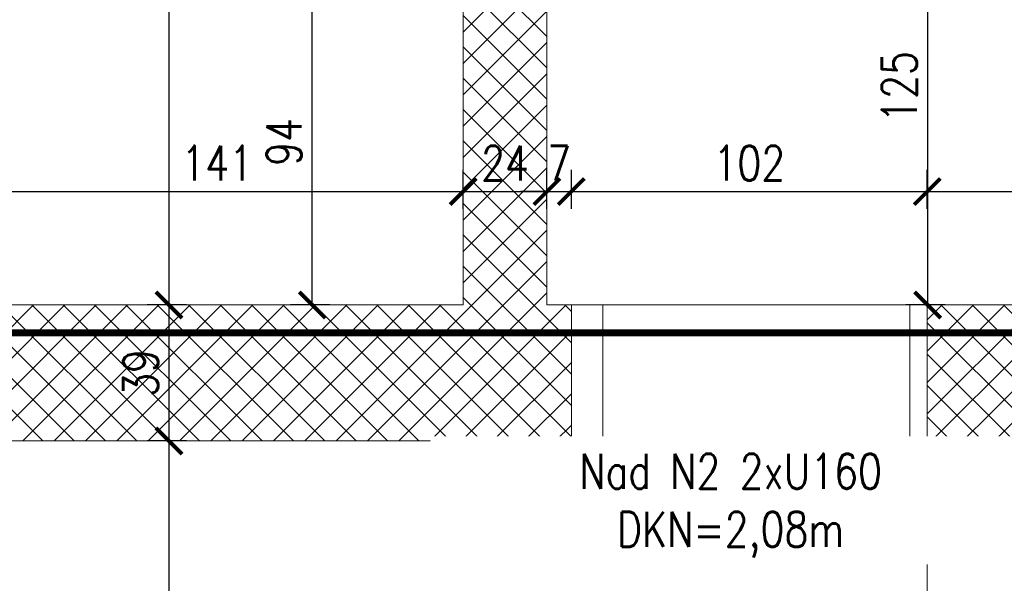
# Model space of a CAD drawing. Header units: millimetres. Extents: x 11984 to 50512, y -26688 to 13952.
# Tile 13 of 85: x 17831 to 18114, y 10754 to 10915. Entities that reach past the tile are written whole.
import ezdxf

# ---------------------------------------------------------------- set-up
doc = ezdxf.new("R2010")
doc.units = ezdxf.units.MM
doc.header["$MEASUREMENT"] = 0
doc.linetypes.add('HIDDEN', pattern=[9.525, 6.35, -3.175])
doc.layers.add('e-cad_opisy', color=7, linetype='Continuous')
for name, color, linetype, lineweight in [('e-cad_wymiary', 5, 'Continuous', 9), ('k-kreskowanie', 252, 'Continuous', 9), ('k-widok', 1, 'Continuous', 20), ('k-wyburzenia', 215, 'PNEUMATIC2', 9), ('k-ściany istniejące', 190, 'Continuous', 18)]:
    doc.layers.add(name, color=color, linetype=linetype, lineweight=lineweight)
doc.styles.add('e-cad_1', font='simplex.shx', dxfattribs={"width": 0.8})
doc.linetypes.add('PNEUMATIC2', pattern='A,0.5,-0.25,["//",Standard,S=0.2,R=0,X=-0.1,Y=-0.1],-0.25', length=1)
doc.dimstyles.new('e-cad_1_50_[cm]', dxfattribs={"dimscale": 5, "dimtxt": 2, "dimasz": 1.5, "dimexe": 1.25, "dimexo": 0.625, "dimtad": 1, "dimdec": 0, "dimrnd": 0.1, "dimdsep": 46, "dimtxsty": 'e-cad_1', "dimblk": 'ARCHTICK', "dimcen": 1.5, "dimclrd": 256, "dimclre": 256, "dimclrt": 7, "dimadec": 0, "dimazin": 0, "dimtfac": 1, "dimtdec": 0, "dimtix": 1, "dimtmove": 0, "dimatfit": 0, "dimfxl": 0, "dimarcsym": 0})

# ---------------------------------------------------------------- blocks, each defined once
blk = doc.blocks.new('_ArchTick')
at = {"color": 0, "linetype": 'ByBlock', "const_width": 0.15}
blk.add_lwpolyline([(-0.5, -0.5), (0.5, 0.5)], dxfattribs=at)
blk = doc.blocks.new('*D711')
at = {"layer": 'Defpoints', "color": 0, "ltscale": 2}
for p in [(17958.48, 10866.04), (17817.48, 10833.52), (17958.48, 10833.52)]:
    blk.add_point(p, dxfattribs=at)
at = {"layer": 'e-cad_wymiary', "lineweight": -2}
for p, q in [((17817.48, 10861.04), (17817.48, 10872.29)), ((17958.48, 10861.04), (17958.48, 10872.29)), ((17817.48, 10866.04), (17958.48, 10866.04))]:
    blk.add_line(p, q, dxfattribs=at)
at = {"layer": 'e-cad_wymiary', "lineweight": -2, "ltscale": 2, "xscale": 7.5, "yscale": 7.5, "zscale": 7.5, "rotation": 180}
blk.add_blockref('_ArchTick', (17817.48, 10866.04), dxfattribs=at)
at = {"layer": 'e-cad_wymiary', "lineweight": -2, "ltscale": 2, "xscale": 7.5, "yscale": 7.5, "zscale": 7.5}
blk.add_blockref('_ArchTick', (17958.48, 10866.04), dxfattribs=at)
at = {"layer": 'e-cad_wymiary', "color": 7, "ltscale": 2, "insert": (17887.98, 10874.16), "char_height": 10, "attachment_point": 5, "style": 'e-cad_1'}
blk.add_mtext('141', dxfattribs=at)
blk = doc.blocks.new('*D712')
at = {"layer": 'Defpoints', "color": 0, "ltscale": 2}
for p in [(17982.48, 10866.04), (17958.48, 10833.52), (17982.48, 10833.52)]:
    blk.add_point(p, dxfattribs=at)
at = {"layer": 'e-cad_wymiary', "lineweight": -2}
for p, q in [((17958.48, 10861.04), (17958.48, 10872.29)), ((17982.48, 10861.04), (17982.48, 10872.29)), ((17958.48, 10866.04), (17982.48, 10866.04))]:
    blk.add_line(p, q, dxfattribs=at)
at = {"layer": 'e-cad_wymiary', "lineweight": -2, "ltscale": 2, "xscale": 7.5, "yscale": 7.5, "zscale": 7.5, "rotation": 180}
blk.add_blockref('_ArchTick', (17958.48, 10866.04), dxfattribs=at)
at = {"layer": 'e-cad_wymiary', "lineweight": -2, "ltscale": 2, "xscale": 7.5, "yscale": 7.5, "zscale": 7.5}
blk.add_blockref('_ArchTick', (17982.48, 10866.04), dxfattribs=at)
at = {"layer": 'e-cad_wymiary', "color": 7, "ltscale": 2, "insert": (17970.48, 10874.16), "char_height": 10, "attachment_point": 5, "style": 'e-cad_1'}
blk.add_mtext('24', dxfattribs=at)
blk = doc.blocks.new('*D713')
at = {"layer": 'Defpoints', "color": 0, "ltscale": 2}
for p in [(17989.48, 10866.04), (17982.48, 10833.52), (17989.48, 10833.52)]:
    blk.add_point(p, dxfattribs=at)
at = {"layer": 'e-cad_wymiary', "lineweight": -2}
for p, q in [((17982.48, 10861.04), (17982.48, 10872.29)), ((17989.48, 10861.04), (17989.48, 10872.29)), ((17982.48, 10866.04), (17974.98, 10866.04)), ((17982.48, 10866.04), (17989.48, 10866.04)), ((17989.48, 10866.04), (17996.98, 10866.04))]:
    blk.add_line(p, q, dxfattribs=at)
at = {"layer": 'e-cad_wymiary', "lineweight": -2, "ltscale": 2, "xscale": 7.5, "yscale": 7.5, "zscale": 7.5}
blk.add_blockref('_ArchTick', (17982.48, 10866.04), dxfattribs=at)
at = {"layer": 'e-cad_wymiary', "lineweight": -2, "ltscale": 2, "xscale": 7.5, "yscale": 7.5, "zscale": 7.5, "rotation": 180}
blk.add_blockref('_ArchTick', (17989.48, 10866.04), dxfattribs=at)
at = {"layer": 'e-cad_wymiary', "color": 7, "ltscale": 2, "insert": (17985.98, 10874.16), "char_height": 10, "attachment_point": 5, "style": 'e-cad_1'}
blk.add_mtext('7', dxfattribs=at)
blk = doc.blocks.new('*D714')
at = {"layer": 'Defpoints', "color": 0, "ltscale": 2}
for p in [(18091.48, 10866.04), (17989.48, 10833.52), (18091.48, 10833.52)]:
    blk.add_point(p, dxfattribs=at)
at = {"layer": 'e-cad_wymiary', "lineweight": -2}
for p, q in [((17989.48, 10861.04), (17989.48, 10872.29)), ((18091.48, 10861.04), (18091.48, 10872.29)), ((17989.48, 10866.04), (18091.48, 10866.04))]:
    blk.add_line(p, q, dxfattribs=at)
at = {"layer": 'e-cad_wymiary', "lineweight": -2, "ltscale": 2, "xscale": 7.5, "yscale": 7.5, "zscale": 7.5, "rotation": 180}
blk.add_blockref('_ArchTick', (17989.48, 10866.04), dxfattribs=at)
at = {"layer": 'e-cad_wymiary', "lineweight": -2, "ltscale": 2, "xscale": 7.5, "yscale": 7.5, "zscale": 7.5}
blk.add_blockref('_ArchTick', (18091.48, 10866.04), dxfattribs=at)
at = {"layer": 'e-cad_wymiary', "color": 7, "ltscale": 2, "insert": (18040.48, 10874.16), "char_height": 10, "attachment_point": 5, "style": 'e-cad_1'}
blk.add_mtext('102', dxfattribs=at)
blk = doc.blocks.new('*D715')
at = {"layer": 'Defpoints', "color": 0, "ltscale": 2}
for p in [(18167.48, 10866.04), (18091.48, 10833.52), (18167.48, 10833.52)]:
    blk.add_point(p, dxfattribs=at)
at = {"layer": 'e-cad_wymiary', "lineweight": -2}
for p, q in [((18091.48, 10861.04), (18091.48, 10872.29)), ((18167.48, 10861.04), (18167.48, 10872.29)), ((18091.48, 10866.04), (18167.48, 10866.04))]:
    blk.add_line(p, q, dxfattribs=at)
at = {"layer": 'e-cad_wymiary', "lineweight": -2, "ltscale": 2, "xscale": 7.5, "yscale": 7.5, "zscale": 7.5, "rotation": 180}
blk.add_blockref('_ArchTick', (18091.48, 10866.04), dxfattribs=at)
at = {"layer": 'e-cad_wymiary', "lineweight": -2, "ltscale": 2, "xscale": 7.5, "yscale": 7.5, "zscale": 7.5}
blk.add_blockref('_ArchTick', (18167.48, 10866.04), dxfattribs=at)
at = {"layer": 'e-cad_wymiary', "color": 7, "ltscale": 2, "insert": (18129.48, 10874.16), "char_height": 10, "attachment_point": 5, "style": 'e-cad_1'}
blk.add_mtext('76', dxfattribs=at)
blk = doc.blocks.new('*D758')
at = {"layer": 'Defpoints', "color": 0, "ltscale": 2}
for p in [(17910.26, 11054.32), (17874.15, 10833.52), (17910.26, 10833.52)]:
    blk.add_point(p, dxfattribs=at)
at = {"layer": 'e-cad_wymiary', "lineweight": -2}
for p, q in [((17879.15, 11054.32), (17867.9, 11054.32)), ((17874.15, 11054.32), (17874.15, 10833.52)), ((17879.15, 10833.52), (17867.9, 10833.52))]:
    blk.add_line(p, q, dxfattribs=at)
at = {"layer": 'e-cad_wymiary', "lineweight": -2, "ltscale": 2, "xscale": 7.5, "yscale": 7.5, "zscale": 7.5}
for p, rotation in [((17874.15, 11054.32), 90), ((17874.15, 10833.52), 270)]:
    blk.add_blockref('_ArchTick', p, dxfattribs=dict(at, rotation=rotation))
at = {"layer": 'e-cad_wymiary', "color": 7, "ltscale": 2, "insert": (17866.03, 10943.92), "char_height": 10, "attachment_point": 5, "rotation": 90, "style": 'e-cad_1'}
blk.add_mtext('221', dxfattribs=at)
blk = doc.blocks.new('*D759')
at = {"layer": 'Defpoints', "color": 0, "ltscale": 2}
for p in [(17910.26, 10833.52), (17874.15, 10794.52), (17910.26, 10794.52)]:
    blk.add_point(p, dxfattribs=at)
at = {"layer": 'e-cad_wymiary', "lineweight": -2}
for p, q in [((17879.15, 10833.52), (17867.9, 10833.52)), ((17874.15, 10833.52), (17874.15, 10794.52)), ((17879.15, 10794.52), (17867.9, 10794.52))]:
    blk.add_line(p, q, dxfattribs=at)
at = {"layer": 'e-cad_wymiary', "lineweight": -2, "ltscale": 2, "xscale": 7.5, "yscale": 7.5, "zscale": 7.5}
for p, rotation in [((17874.15, 10833.52), 90), ((17874.15, 10794.52), 270)]:
    blk.add_blockref('_ArchTick', p, dxfattribs=dict(at, rotation=rotation))
at = {"layer": 'e-cad_wymiary', "color": 7, "ltscale": 2, "insert": (17866.03, 10814.02), "char_height": 10, "attachment_point": 5, "rotation": 90, "style": 'e-cad_1'}
blk.add_mtext('39', dxfattribs=at)
blk = doc.blocks.new('*D760')
at = {"layer": 'Defpoints', "color": 0, "ltscale": 2}
for p in [(17910.26, 10794.52), (17874.15, 10448.29), (17910.26, 10448.29)]:
    blk.add_point(p, dxfattribs=at)
at = {"layer": 'e-cad_wymiary', "lineweight": -2}
for p, q in [((17879.15, 10794.52), (17867.9, 10794.52)), ((17874.15, 10794.52), (17874.15, 10448.29)), ((17879.15, 10448.29), (17867.9, 10448.29))]:
    blk.add_line(p, q, dxfattribs=at)
at = {"layer": 'e-cad_wymiary', "lineweight": -2, "ltscale": 2, "xscale": 7.5, "yscale": 7.5, "zscale": 7.5}
for p, rotation in [((17874.15, 10794.52), 90), ((17874.15, 10448.29), 270)]:
    blk.add_blockref('_ArchTick', p, dxfattribs=dict(at, rotation=rotation))
at = {"layer": 'e-cad_wymiary', "color": 7, "ltscale": 2, "insert": (17866.03, 10621.41), "char_height": 10, "attachment_point": 5, "rotation": 90, "style": 'e-cad_1'}
blk.add_mtext('346', dxfattribs=at)
blk = doc.blocks.new('*D768')
at = {"layer": 'Defpoints', "color": 0, "ltscale": 2}
for p in [(17915.24, 10927.02), (17958.48, 10927.02), (17958.48, 10833.52)]:
    blk.add_point(p, dxfattribs=at)
at = {"layer": 'e-cad_wymiary', "lineweight": -2}
for p, q in [((17920.24, 10927.02), (17908.99, 10927.02)), ((17915.24, 10833.52), (17915.24, 10927.02)), ((17920.24, 10833.52), (17908.99, 10833.52))]:
    blk.add_line(p, q, dxfattribs=at)
at = {"layer": 'e-cad_wymiary', "lineweight": -2, "ltscale": 2, "xscale": 7.5, "yscale": 7.5, "zscale": 7.5}
for p, rotation in [((17915.24, 10927.02), 90), ((17915.24, 10833.52), 270)]:
    blk.add_blockref('_ArchTick', p, dxfattribs=dict(at, rotation=rotation))
at = {"layer": 'e-cad_wymiary', "color": 7, "ltscale": 2, "insert": (17907.11, 10880.27), "char_height": 10, "attachment_point": 5, "rotation": 90, "style": 'e-cad_1'}
blk.add_mtext('94', dxfattribs=at)
blk = doc.blocks.new('*D785')
at = {"layer": 'Defpoints', "color": 0, "ltscale": 2}
for p in [(18107.48, 10958.52), (18091.57, 10833.52), (18107.48, 10833.52)]:
    blk.add_point(p, dxfattribs=at)
at = {"layer": 'e-cad_wymiary', "lineweight": -2}
for p, q in [((18096.57, 10958.52), (18085.32, 10958.52)), ((18091.57, 10958.52), (18091.57, 10833.52)), ((18096.57, 10833.52), (18085.32, 10833.52))]:
    blk.add_line(p, q, dxfattribs=at)
at = {"layer": 'e-cad_wymiary', "lineweight": -2, "ltscale": 2, "xscale": 7.5, "yscale": 7.5, "zscale": 7.5}
for p, rotation in [((18091.57, 10958.52), 90), ((18091.57, 10833.52), 270)]:
    blk.add_blockref('_ArchTick', p, dxfattribs=dict(at, rotation=rotation))
at = {"layer": 'e-cad_wymiary', "color": 7, "ltscale": 2, "insert": (18083.44, 10896.02), "char_height": 10, "attachment_point": 5, "rotation": 90, "style": 'e-cad_1'}
blk.add_mtext('125', dxfattribs=at)

msp = doc.modelspace()

# ---------------------------------------------------------------- hatches: boundary and pattern name
at = {"layer": 'k-kreskowanie'}
h = msp.add_hatch(dxfattribs=at)
h.set_pattern_fill('ANSI37', color=256, scale=2, style=0)
h.set_pattern_definition([(45, (20560.6375, -11648.78), (-4.490128, 4.490128), []), (135, (20560.6375, -11648.78), (-4.490128, -4.490128), [])])
h.paths.add_polyline_path([(20114.55, 10359.34), (20114.55, 10402.52), (20124.71, 10402.52), (20124.71, 10552.38), (20150.11, 10552.38), (20150.11, 10402.52), (20562.44, 10402.52), (20562.44, 10522.75), (20605.62, 10522.75), (20605.62, 9739.58), (20562.44, 9739.58), (20497.32, 9739.58), (20497.32, 9782.76), (20562.44, 9782.76), (20562.44, 10359.34)])
h.paths.add_polyline_path([(20114.55, 10791.99), (20114.55, 10834.32), (20124.71, 10834.32), (20562.44, 10834.32), (20562.44, 11331.32), (20481.16, 11331.32), (20481.16, 11374.5), (20605.62, 11374.5), (20605.62, 10677.69), (20562.44, 10677.69), (20562.44, 10791.99), (20150.11, 10791.99), (20150.11, 10654.38), (20124.71, 10654.38), (20124.71, 10791.99)])
h.paths.add_polyline_path([(20200.91, 10806.38), (20221.23, 10806.38), (20221.23, 10819.93), (20200.91, 10819.93)], flags=16)
h.paths.add_polyline_path([(20161.97, 10806.38), (20180.59, 10806.38), (20180.59, 10819.93), (20161.97, 10819.93)], flags=16)
h.paths.add_polyline_path([(17610.48, 10686.04), (17610.48, 11090.05), (17655.48, 11090.05), (17655.48, 10833.52), (17958.48, 10833.52), (17958.48, 10927.02), (17982.48, 10927.02), (17982.48, 10833.52), (17989.48, 10833.52), (17989.48, 10794.52), (17655.48, 10794.52), (17655.48, 10686.04)])
h.paths.add_polyline_path([(19732.71, 10791.99), (19732.71, 10834.32), (19849.55, 10834.32), (19849.55, 11374.5), (19973.16, 11374.5), (19973.16, 11331.32), (19892.73, 11331.32), (19892.73, 10834.32), (19914.74, 10834.32), (19914.74, 10791.99), (19901.86, 10791.99), (19901.86, 10816.54), (19826.86, 10816.54), (19826.86, 10791.99)])
h.paths.add_polyline_path([(17610.48, 10284.84), (17610.48, 10539.8), (17655.48, 10539.8), (17655.48, 10402.52), (17782.87, 10402.52), (18091.48, 10402.52), (18091.48, 10422.52), (18117.52, 10422.52), (18117.52, 10402.52), (18140.01, 10402.52), (18140.01, 10359.34), (17655.48, 10359.34), (17655.48, 10284.84)])
h.paths.add_polyline_path([(18902.97, 10359.34), (18902.97, 10402.52), (19002.88, 10402.52), (19002.88, 10017.29), (19096.01, 10017.29), (19096.01, 9992.74), (19002.88, 9992.74), (19002.88, 9907.76), (18977.48, 9907.76), (18977.48, 10359.34)])
h.paths.add_polyline_path([(18594.48, 10791.99), (18594.48, 10834.32), (18602.48, 10834.32), (18602.48, 10862.32), (18647.48, 10862.32), (18647.48, 10834.32), (18848.79, 10834.32), (18848.79, 10791.99), (18789.52, 10791.99), (18789.52, 10566.78), (18775.52, 10566.78), (18775.52, 10791.99)])
h.paths.add_polyline_path([(19218.09, 9992.74), (19218.09, 10017.29), (19228.09, 10017.29), (19228.09, 10402.52), (19359.65, 10402.52), (19359.65, 10359.34), (19265.65, 10359.34), (19265.65, 10281.34), (19252.65, 10281.34), (19252.65, 9907.76), (19228.09, 9907.76), (19228.09, 9992.74)])
h.paths.add_polyline_path([(19616.95, 10359.34), (19616.95, 10402.52), (20014.65, 10402.52), (20014.65, 10359.34), (19936.21, 10359.34), (19936.21, 10281.34), (19897.81, 10281.34), (19897.81, 10359.34)])
h.paths.add_polyline_path([(19909.81, 10293.34), (19924.21, 10293.34), (19924.21, 10314.34), (19909.81, 10314.34)], flags=16)
h.paths.add_polyline_path([(19909.81, 10326.34), (19924.21, 10326.34), (19924.21, 10347.34), (19909.81, 10347.34)], flags=16)
h.paths.add_polyline_path([(17610.48, 9739.58), (17610.48, 10131.59), (17655.48, 10131.59), (17655.48, 9782.76), (17712.07, 9782.76), (17712.07, 9739.58)])
h.paths.add_polyline_path([(18273.77, 10794.52), (18273.77, 10833.52), (18327.48, 10833.52), (18327.48, 10849.32), (18368.48, 10849.32), (18368.48, 10834.32), (18504.48, 10834.32), (18504.48, 10801.99), (18491.48, 10801.99), (18491.48, 10793.99), (18471.52, 10793.99), (18471.52, 10731.52), (18454.52, 10731.52), (18454.52, 10794.52)])
h.paths.add_polyline_path([(18230.01, 10359.34), (18230.01, 10402.52), (18601.48, 10402.52), (18601.48, 10359.34)])
h.paths.add_polyline_path([(19366.95, 10791.99), (19366.95, 10834.32), (19577.77, 10834.32), (19577.77, 10791.99)])
h.paths.add_polyline_path([(19003.73, 10791.99), (19003.73, 10834.32), (19212.01, 10834.32), (19212.01, 10791.99)])
h.paths.add_polyline_path([(20128.1, 11331.32), (20128.1, 11374.5), (20326.22, 11374.5), (20326.22, 11331.32)])
h.paths.add_polyline_path([(19851.31, 9739.58), (19851.31, 9782.76), (19897.81, 9782.76), (19897.81, 9812.76), (19923.21, 9812.76), (19923.21, 9782.76), (19957.43, 9782.76), (19957.43, 9739.58)])
h.paths.add_polyline_path([(18908.12, 9739.58), (18908.12, 9782.76), (19038.06, 9782.76), (19038.06, 9739.58)])
h.paths.add_polyline_path([(19181.06, 9739.58), (19181.06, 9782.76), (19311, 9782.76), (19311, 9739.58), (19194.23, 9739.58)])
h.paths.add_polyline_path([(18703.48, 10359.34), (18703.48, 10402.52), (18812.38, 10402.52), (18812.38, 10359.34)])
h.paths.add_polyline_path([(18091.48, 10774.52), (18091.48, 10833.52), (18167.48, 10833.52), (18167.48, 10794.52), (18117.52, 10794.52), (18117.52, 10774.52)])
h.paths.add_polyline_path([(18262.12, 9739.58), (18262.12, 9782.76), (18358.5, 9782.76), (18358.5, 9739.58)])
h.paths.add_polyline_path([(19459.55, 10359.34), (19459.55, 10402.52), (19514.95, 10402.52), (19514.95, 10359.34)])
h.paths.add_polyline_path([(17862.07, 9739.58), (17862.07, 9782.76), (17912.3, 9782.76), (17912.3, 9739.58)])
h.paths.add_polyline_path([(18454.52, 10604.52), (18454.52, 10731.52), (18471.52, 10731.52), (18471.52, 10604.52)])
h.paths.add_polyline_path([(18708.31, 9739.58), (18708.31, 9782.76), (18758.12, 9782.76), (18758.12, 9739.58)])
h.paths.add_polyline_path([(18508.5, 9739.58), (18508.5, 9782.76), (18558.31, 9782.76), (18558.31, 9739.58)])
h.paths.add_polyline_path([(18062.3, 9739.58), (18062.3, 9782.76), (18112.12, 9782.76), (18112.12, 9739.58)])
h.paths.add_polyline_path([(19461, 9739.58), (19461, 9782.76), (19506.58, 9782.76), (19506.58, 9739.58)])
h.paths.add_polyline_path([(20107.43, 9739.58), (20107.43, 9782.76), (20152.58, 9782.76), (20152.58, 9739.58)])
h.paths.add_polyline_path([(19656.58, 9739.58), (19656.58, 9782.76), (19701.31, 9782.76), (19701.31, 9739.58)])
h.paths.add_polyline_path([(20302.58, 9739.58), (20302.58, 9782.76), (20347.32, 9782.76), (20347.32, 9739.58)])
h.paths.add_polyline_path([(17958.48, 11029.02), (17958.48, 11072.32), (17982.48, 11072.32), (17982.48, 11051.92), (17982.48, 11029.02)])
h.paths.add_polyline_path([(20146.39, 10448.92), (20128.44, 10448.92), (20128.44, 10463.92), (20146.39, 10463.92)], flags=24)
h.paths.add_polyline_path([(20177.06, 10389.91), (20177.06, 10371.96), (20162.06, 10371.96), (20162.06, 10389.91)], flags=24)
h.paths.add_polyline_path([(20515.52, 10389.91), (20515.52, 10371.96), (20500.52, 10371.96), (20500.52, 10389.91)], flags=24)
h.paths.add_polyline_path([(20177.06, 10822.13), (20177.06, 10804.18), (20162.06, 10804.18), (20162.06, 10822.13)], flags=24)
h.paths.add_polyline_path([(20515.52, 10822.13), (20515.52, 10804.18), (20500.52, 10804.18), (20500.52, 10822.13)], flags=24)
h.paths.add_polyline_path([(17979.65, 10866.66), (17961.31, 10866.66), (17961.31, 10881.66), (17979.65, 10881.66)], flags=24)
h.paths.add_polyline_path([(17873.53, 10822.81), (17873.53, 10805.24), (17858.53, 10805.24), (17858.53, 10822.81)], flags=24)
h.paths.add_polyline_path([(18999.16, 10109.31), (18981.2, 10109.31), (18981.2, 10124.31), (18999.16, 10124.31)], flags=24)
h.paths.add_polyline_path([(18999.16, 10283.57), (18981.2, 10283.57), (18981.2, 10298.57), (18999.16, 10298.57)], flags=24)
h.paths.add_polyline_path([(18933.97, 10389.91), (18933.97, 10371.96), (18918.97, 10371.96), (18918.97, 10389.91)], flags=24)
h.paths.add_polyline_path([(19060.03, 10013.99), (19060.03, 9996.04), (19045.03, 9996.04), (19045.03, 10013.99)], flags=24)
h.paths.add_polyline_path([(18999.16, 10304.98), (18981.2, 10304.98), (18981.2, 10319.98), (18999.16, 10319.98)], flags=24)
h.paths.add_polyline_path([(19345.09, 10389.91), (19345.09, 10371.96), (19330.09, 10371.96), (19330.09, 10389.91)], flags=24)
h.paths.add_polyline_path([(19249.35, 10109.31), (19231.39, 10109.31), (19231.39, 10124.31), (19249.35, 10124.31)], flags=24)
h.paths.add_polyline_path([(19255.85, 10283.57), (19237.89, 10283.57), (19237.89, 10298.57), (19255.85, 10298.57)], flags=24)
h.paths.add_polyline_path([(19255.85, 10304.98), (19237.89, 10304.98), (19237.89, 10319.98), (19255.85, 10319.98)], flags=24)
h.paths.add_polyline_path([(19772.76, 10389.91), (19772.76, 10371.96), (19757.76, 10371.96), (19757.76, 10389.91)], flags=24)
h.paths.add_polyline_path([(19957.55, 10389.91), (19957.55, 10371.96), (19942.55, 10371.96), (19942.55, 10389.91)], flags=24)
h.paths.add_polyline_path([(19925.98, 10304.98), (19908.03, 10304.98), (19908.03, 10319.98), (19925.98, 10319.98)], flags=24)
h.paths.add_polyline_path([(18297.75, 10822.81), (18297.75, 10805.24), (18282.75, 10805.24), (18282.75, 10822.81)], flags=24)
h.paths.add_polyline_path([(18554.65, 10389.91), (18554.65, 10371.96), (18539.65, 10371.96), (18539.65, 10389.91)], flags=24)
h.paths.add_polyline_path([(18471.23, 10652.29), (18454.81, 10652.29), (18454.81, 10667.29), (18471.23, 10667.29)], flags=24)
h.paths.add_polyline_path([(19898.77, 10243.02), (19664.82, 10243.02), (19664.82, 10296.6), (19898.77, 10296.6)], flags=9)
h.paths.add_polyline_path([(20146.39, 10652.29), (20128.44, 10652.29), (20128.44, 10667.29), (20146.39, 10667.29)], flags=9)
h.paths.add_polyline_path([(17873.53, 10412.6), (17873.53, 10395.03), (17858.53, 10395.03), (17858.53, 10412.6)], flags=9)
h.paths.add_polyline_path([(20127.85, 10730.09), (20111.42, 10730.09), (20111.42, 10745.09), (20127.85, 10745.09)], flags=9)
h.paths.add_polyline_path([(18790.93, 10652.29), (18774.12, 10652.29), (18774.12, 10667.29), (18790.93, 10667.29)], flags=9)
h.paths.add_polyline_path([(17991.15, 10866.66), (17980.81, 10866.66), (17980.81, 10881.66), (17991.15, 10881.66)], flags=9)

# ---------------------------------------------------------------- linework, layer by layer
at = {"layer": 'e-cad_wymiary', "linetype": 'HIDDEN', "ltscale": 2, "const_width": 2}
msp.add_lwpolyline([(17598.1, 10825.54), (20621.3, 10825.54)], dxfattribs=at)
at = {"layer": 'k-widok'}
for p, q in [((17998.48, 10833.52), (18086.48, 10833.52)), ((17998.48, 10794.52), (18086.48, 10794.52))]:
    msp.add_line(p, q, dxfattribs=at)
at = {"layer": 'k-wyburzenia', "ltscale": 25}
msp.add_line((18091.48, 10422.52), (18091.48, 10774.52), dxfattribs=at)
for points in [[(17989.48, 10833.52), (17998.48, 10833.52)], [(17998.48, 10833.52), (17998.48, 10794.52)], [(18086.48, 10833.52), (18086.48, 10794.52)], [(18086.52, 10833.52), (18091.48, 10833.52)], [(17989.48, 10794.52), (17998.48, 10794.52)], [(18086.48, 10794.52), (18091.44, 10794.52)]]:
    msp.add_lwpolyline(points, dxfattribs=at)
at = {"layer": 'k-ściany istniejące'}
msp.add_line((17989.48, 10833.52), (17982.48, 10833.52), dxfattribs=at)
for points in [[(17958.48, 10927.02), (17958.48, 10833.52)], [(17982.48, 10833.52), (17982.48, 10927.02)], [(17958.48, 10833.52), (17655.48, 10833.52)], [(17989.48, 10833.52), (17989.48, 10794.52)], [(18167.48, 10833.52), (18091.48, 10833.52)], [(18091.48, 10833.52), (18091.48, 10774.52), (18117.52, 10774.52), (18117.52, 10794.52)], [(17655.48, 10794.52), (17989.48, 10794.52)]]:
    msp.add_lwpolyline(points, dxfattribs=at)

# ---------------------------------------------------------------- dimensions: what is measured, and where the dimension line sits
at = {"layer": 'e-cad_wymiary'}
for base, p1, p2, picture, middle in [((17874.15, 10833.52), (17910.26, 11054.32), (17910.26, 10833.52), '*D758', (17866.03, 10943.92)), ((18091.57, 10833.52), (18107.48, 10958.52), (18107.48, 10833.52), '*D785', (18083.44, 10896.02)), ((17874.15, 10794.52), (17910.26, 10833.52), (17910.26, 10794.52), '*D759', (17866.03, 10814.02)), ((17874.15, 10448.29), (17910.26, 10794.52), (17910.26, 10448.29), '*D760', (17866.03, 10621.41))]:
    dim = msp.add_linear_dim(base=base, p1=p1, p2=p2, angle=90, dimstyle='e-cad_1_50_[cm]', override={"dimtmove": 1}, dxfattribs=at)
    dim.commit()
    dim.dimension.update_dxf_attribs({"geometry": picture, "text_midpoint": middle})
dim = msp.add_linear_dim(base=(17915.2391, 10927.0162), p1=(17958.4804, 10833.5229), p2=(17958.4804, 10927.0162), angle=90, dimstyle='e-cad_1_50_[cm]', dxfattribs=at)
dim.commit()
dim.dimension.update_dxf_attribs({"geometry": '*D768', "text_midpoint": (17907.1141, 10880.2696)})
for base, p1, p2, picture, middle in [((17958.48, 10866.04), (17817.48, 10833.52), (17958.48, 10833.52), '*D711', (17887.98, 10874.16)), ((17982.48, 10866.04), (17958.48, 10833.52), (17982.48, 10833.52), '*D712', (17970.48, 10874.16)), ((17989.48, 10866.04), (17982.48, 10833.52), (17989.48, 10833.52), '*D713', (17985.98, 10874.16)), ((18091.48, 10866.04), (17989.48, 10833.52), (18091.48, 10833.52), '*D714', (18040.48, 10874.16)), ((18167.48, 10866.04), (18091.48, 10833.52), (18167.48, 10833.52), '*D715', (18129.48, 10874.16))]:
    dim = msp.add_linear_dim(base=base, p1=p1, p2=p2, dimstyle='e-cad_1_50_[cm]', override={"dimtmove": 1}, dxfattribs=at)
    dim.commit()
    dim.dimension.update_dxf_attribs({"geometry": picture, "text_midpoint": middle})

# ---------------------------------------------------------------- next in the draw order: texts
at = {"layer": 'e-cad_opisy', "linetype": 'Continuous', "insert": (18035.12, 10790.85), "char_height": 10, "width": 162.1822, "attachment_point": 2, "style": 'e-cad_1', "bg_fill": 2}
msp.add_mtext('Nad N2 2xU160\\PDKN=2,08m', dxfattribs=at)

doc.saveas('drawing.dxf')
